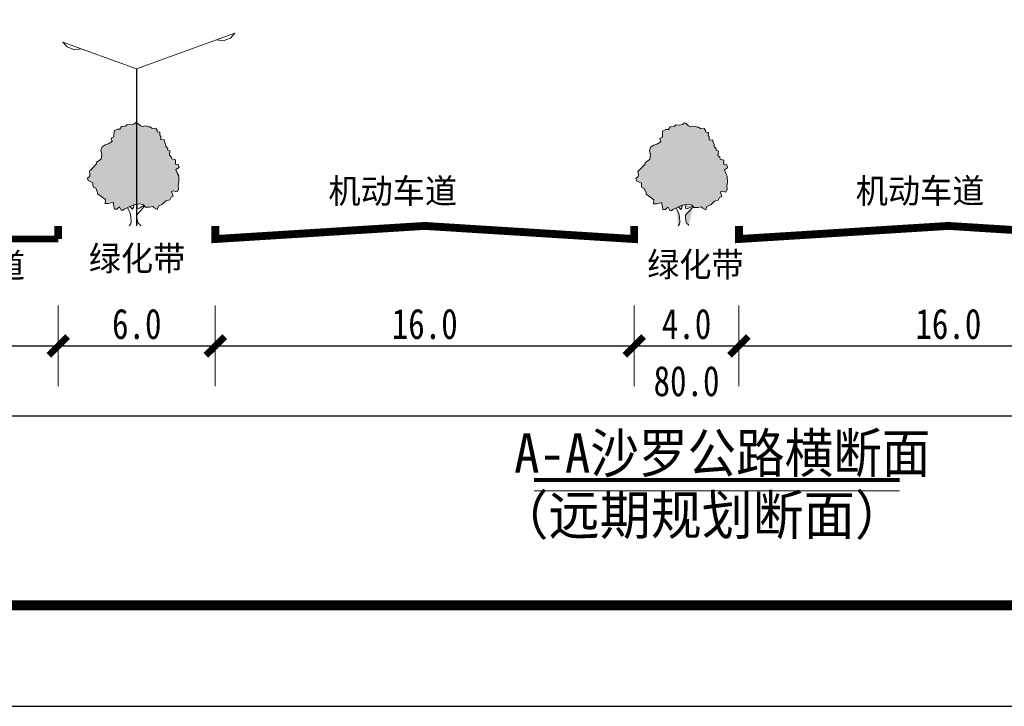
# Model space of a CAD drawing. Extents: x 38389316 to 38391210, y 2479116 to 2480544.
# Tile 2 of 68: x 38389450 to 38389596, y 2479219 to 2479321. Entities that reach past the tile are written whole.
import ezdxf
from ezdxf.enums import TextEntityAlignment as Align

# ---------------------------------------------------------------- set-up
doc = ezdxf.new("R2010")
doc.units = 0
doc.header["$LTSCALE"] = 2
doc.layers.get('0').update_dxf_attribs({"linetype": 'CONTINUOUS', "lineweight": 9})
doc.layers.get('Defpoints').update_dxf_attribs({"linetype": 'CONTINUOUS', "lineweight": 9})
doc.layers.add('DM-横断面', color=7, linetype='CONTINUOUS', lineweight=9)
for name, color, linetype in [('GCD', 8, 'CONTINUOUS'), ('PUB_TITLE', 4, 'CONTINUOUS'), ('修改', 6, 'CONTINUOUS'), ('图例', 3, 'CONTINUOUS'), ('远期红线', 30, 'CONTINUOUS')]:
    doc.layers.add(name, color=color, linetype=linetype)
doc.styles.add('DIMST', font='txt', dxfattribs={"width": 0.8})
doc.dimstyles.new('ISO-25', dxfattribs={"dimtxt": 3.5, "dimasz": 2.5, "dimexe": 1.25, "dimexo": 0.625, "dimtad": 1, "dimtxsty": 'Standard', "dimblk": 'ARCHTICK', "dimcen": 2.5, "dimadec": 0, "dimazin": 0, "dimtfac": 1, "dimtmove": 0, "dimatfit": 3, "dimfxl": 1, "dimarcsym": 0})

# ---------------------------------------------------------------- blocks, each defined once
blk = doc.blocks.new('路灯')
for p, q in [((-0.008, 5.999), (3.751, 7.367)), ((3.585, 7.179), (3.304, 7.076)), ((3.751, 7.367), (3.585, 7.179)), ((-2.827, 7.025), (-0.008, 5.999)), ((-2.662, 6.837), (-2.827, 7.025)), ((-2.38, 6.734), (-2.662, 6.837)), ((-2.133, 6.772), (-2.38, 6.734)), ((3.304, 7.076), (3.056, 7.114))]:
    blk.add_line(p, q)
at = {"const_width": 0.05}
blk.add_lwpolyline([(-0.008, 0), (-0.008, 5.999)], dxfattribs=at)
at = {"color": 0}
blk.add_lwpolyline([(-1.372, 2.884), (-1.325, 3.022), (-1.208, 3.102), (-1.09, 3.131), (-0.942, 3.23), (-0.974, 3.359), (-0.876, 3.408), (-0.866, 3.635), (-0.741, 3.695), (-0.642, 3.696), (-0.584, 3.795), (-0.427, 3.815), (-0.369, 3.875), (-0.22, 3.865), (-0.113, 3.885), (-0.035, 3.956), (0.027, 3.926), (0.126, 3.839), (0.205, 3.801), (0.362, 3.83), (0.449, 3.783), (0.508, 3.792), (0.579, 3.733), (0.607, 3.725), (0.725, 3.735), (0.776, 3.656), (0.777, 3.589), (0.883, 3.579), (0.876, 3.472), (0.915, 3.413), (0.916, 3.295), (1.043, 3.296), (1.063, 3.218), (1.095, 3.128), (1.104, 3.05), (1.183, 2.963), (1.175, 2.904), (1.262, 2.874), (1.244, 2.708), (1.315, 2.639), (1.335, 2.56), (1.473, 2.522), (1.474, 2.356), (1.581, 2.346), (1.613, 2.228), (1.495, 2.16), (1.544, 2.02), (1.604, 1.914), (1.606, 1.666), (1.579, 1.54), (1.599, 1.411), (1.541, 1.304), (1.392, 1.342), (1.325, 1.31), (1.394, 1.134), (1.307, 1.094), (1.257, 0.995), (1.112, 0.955), (0.983, 0.836), (0.827, 0.756), (0.78, 0.63), (0.67, 0.688), (0.611, 0.746), (0.485, 0.714), (0.327, 0.713), (0.256, 0.811), (0.11, 0.849), (-0.109, 0.808), (-0.285, 0.728), (-0.481, 0.639), (-0.52, 0.608), (-0.598, 0.599), (-0.658, 0.725), (-0.764, 0.645), (-0.854, 0.636), (-0.884, 0.813), (-0.904, 0.911), (-1.081, 0.851), (-1.21, 0.858), (-1.2, 1.007), (-1.318, 1.093), (-1.496, 1.221), (-1.497, 1.28), (-1.568, 1.445), (-1.656, 1.484), (-1.676, 1.543), (-1.676, 1.652), (-1.854, 1.729), (-1.886, 1.827), (-1.796, 1.907), (-1.788, 1.966), (-1.809, 2.095), (-1.72, 2.182), (-1.536, 2.372), (-1.537, 2.439), (-1.361, 2.55), (-1.331, 2.747)], close=True, dxfattribs=at)
for points in [[(-0.254, 0.728), (-0.206, 0.681), (-0.175, 0.642), (-0.128, 0.709), (-0.109, 0.808)], [(0.02, 0.809), (0.01, 0.711), (0.022, 0.671), (0.1, 0.672), (0.268, 0.783)], [(-0.29, 0), (-0.221, 0.08), (-0.21, 0.17), (-0.223, 0.346), (-0.252, 0.492), (-0.352, 0.699)], [(0.151, 0), (0.116, 0.054), (0.057, 0.102), (0.025, 0.2), (0.004, 0.348), (0.004, 0.427), (0.082, 0.515), (0.179, 0.614), (0.218, 0.664), (0.296, 0.752)]]:
    blk.add_lwpolyline(points, dxfattribs=at)
blk = doc.blocks.new('尺寸线1')
for p, q in [((0, 120), (0, -120)), ((-60, 0), (60, 0))]:
    blk.add_line(p, q)
at = {"const_width": 20}
blk.add_lwpolyline([(-28, -28), (28, 28)], dxfattribs=at)
blk = doc.blocks.new('*D38')
at = {"layer": 'Defpoints', "color": 0, "transparency": 16777216}
for p in [(434.47, 684.54), (463.63, 684.54), (463.63, 684.54)]:
    blk.add_point(p, dxfattribs=at)
at = {"layer": 'DM-横断面', "color": 0, "lineweight": -2, "transparency": 16777216}
blk.add_line((434.52, 684.54), (463.58, 684.54), dxfattribs=at)
at = {"layer": 'DM-横断面', "color": 0, "lineweight": -2, "transparency": 16777216, "xscale": 0.05, "yscale": 0.05, "zscale": 0.05, "rotation": 180}
blk.add_blockref('尺寸线1', (434.47, 684.54), dxfattribs=at)
at = {"layer": 'DM-横断面', "color": 0, "lineweight": -2, "transparency": 16777216, "xscale": 0.05, "yscale": 0.05, "zscale": 0.05}
blk.add_blockref('尺寸线1', (463.63, 684.54), dxfattribs=at)
at = {"layer": 'DM-横断面', "color": 0, "transparency": 16777216, "insert": (449.05, 687.79), "char_height": 4.5, "attachment_point": 5, "style": 'DIMST'}
blk.add_mtext('7.5', dxfattribs=at)
blk = doc.blocks.new('*D39')
at = {"layer": 'Defpoints', "color": 0, "transparency": 16777216}
for p in [(463.63, 684.54), (486.96, 684.54), (486.96, 684.54)]:
    blk.add_point(p, dxfattribs=at)
at = {"layer": 'DM-横断面', "color": 0, "lineweight": -2, "transparency": 16777216}
blk.add_line((463.68, 684.54), (486.91, 684.54), dxfattribs=at)
at = {"layer": 'DM-横断面', "color": 0, "lineweight": -2, "transparency": 16777216, "xscale": 0.05, "yscale": 0.05, "zscale": 0.05, "rotation": 180}
blk.add_blockref('尺寸线1', (463.63, 684.54), dxfattribs=at)
at = {"layer": 'DM-横断面', "color": 0, "lineweight": -2, "transparency": 16777216, "xscale": 0.05, "yscale": 0.05, "zscale": 0.05}
blk.add_blockref('尺寸线1', (486.96, 684.54), dxfattribs=at)
at = {"layer": 'DM-横断面', "color": 0, "transparency": 16777216, "insert": (475.3, 687.79), "char_height": 4.5, "attachment_point": 5, "style": 'DIMST'}
blk.add_mtext('6.0', dxfattribs=at)
blk = doc.blocks.new('*D40')
at = {"layer": 'Defpoints', "color": 0, "transparency": 16777216}
for p in [(486.96, 684.54), (549.17, 684.54), (549.17, 684.54)]:
    blk.add_point(p, dxfattribs=at)
at = {"layer": 'DM-横断面', "color": 0, "lineweight": -2, "transparency": 16777216}
blk.add_line((487.01, 684.54), (549.12, 684.54), dxfattribs=at)
at = {"layer": 'DM-横断面', "color": 0, "lineweight": -2, "transparency": 16777216, "xscale": 0.05, "yscale": 0.05, "zscale": 0.05, "rotation": 180}
blk.add_blockref('尺寸线1', (486.96, 684.54), dxfattribs=at)
at = {"layer": 'DM-横断面', "color": 0, "lineweight": -2, "transparency": 16777216, "xscale": 0.05, "yscale": 0.05, "zscale": 0.05}
blk.add_blockref('尺寸线1', (549.17, 684.54), dxfattribs=at)
at = {"layer": 'DM-横断面', "color": 0, "transparency": 16777216, "insert": (518.06, 687.79), "char_height": 4.5, "attachment_point": 5, "style": 'DIMST'}
blk.add_mtext('16.0', dxfattribs=at)
blk = doc.blocks.new('*D41')
at = {"layer": 'Defpoints', "color": 0, "transparency": 16777216}
for p in [(549.17, 684.54), (564.72, 684.54), (564.72, 684.54)]:
    blk.add_point(p, dxfattribs=at)
at = {"layer": 'DM-横断面', "color": 0, "lineweight": -2, "transparency": 16777216}
blk.add_line((549.22, 684.54), (564.67, 684.54), dxfattribs=at)
at = {"layer": 'DM-横断面', "color": 0, "lineweight": -2, "transparency": 16777216, "xscale": 0.05, "yscale": 0.05, "zscale": 0.05, "rotation": 180}
blk.add_blockref('尺寸线1', (549.17, 684.54), dxfattribs=at)
at = {"layer": 'DM-横断面', "color": 0, "lineweight": -2, "transparency": 16777216, "xscale": 0.05, "yscale": 0.05, "zscale": 0.05}
blk.add_blockref('尺寸线1', (564.72, 684.54), dxfattribs=at)
at = {"layer": 'DM-横断面', "color": 0, "transparency": 16777216, "insert": (556.94, 687.79), "char_height": 4.5, "attachment_point": 5, "style": 'DIMST'}
blk.add_mtext('4.0', dxfattribs=at)
blk = doc.blocks.new('*D42')
at = {"layer": 'Defpoints', "color": 0, "transparency": 16777216}
for p in [(564.72, 684.54), (626.93, 684.54), (626.93, 684.54)]:
    blk.add_point(p, dxfattribs=at)
at = {"layer": 'DM-横断面', "color": 0, "lineweight": -2, "transparency": 16777216}
blk.add_line((564.77, 684.54), (626.88, 684.54), dxfattribs=at)
at = {"layer": 'DM-横断面', "color": 0, "lineweight": -2, "transparency": 16777216, "xscale": 0.05, "yscale": 0.05, "zscale": 0.05, "rotation": 180}
blk.add_blockref('尺寸线1', (564.72, 684.54), dxfattribs=at)
at = {"layer": 'DM-横断面', "color": 0, "lineweight": -2, "transparency": 16777216, "xscale": 0.05, "yscale": 0.05, "zscale": 0.05}
blk.add_blockref('尺寸线1', (626.93, 684.54), dxfattribs=at)
at = {"layer": 'DM-横断面', "color": 0, "transparency": 16777216, "insert": (595.82, 687.79), "char_height": 4.5, "attachment_point": 5, "style": 'DIMST'}
blk.add_mtext('16.0', dxfattribs=at)
blk = doc.blocks.new('*D45')
at = {"layer": 'Defpoints', "color": 0, "transparency": 16777216}
for p in [(401.42, 674.16), (712.46, 674.16), (712.46, 674.16)]:
    blk.add_point(p, dxfattribs=at)
at = {"layer": 'DM-横断面', "color": 0, "lineweight": -2, "transparency": 16777216}
blk.add_line((401.47, 674.16), (712.41, 674.16), dxfattribs=at)
at = {"layer": 'DM-横断面', "color": 0, "lineweight": -2, "transparency": 16777216, "xscale": 0.05, "yscale": 0.05, "zscale": 0.05, "rotation": 180}
blk.add_blockref('尺寸线1', (401.42, 674.16), dxfattribs=at)
at = {"layer": 'DM-横断面', "color": 0, "lineweight": -2, "transparency": 16777216, "xscale": 0.05, "yscale": 0.05, "zscale": 0.05}
blk.add_blockref('尺寸线1', (712.46, 674.16), dxfattribs=at)
at = {"layer": 'DM-横断面', "color": 0, "transparency": 16777216, "insert": (556.94, 679.29), "char_height": 4.5, "attachment_point": 5, "style": 'DIMST'}
blk.add_mtext('80.0', dxfattribs=at)
blk = doc.blocks.new('道路树')
at = {"color": 0}
blk.add_lwpolyline([(-1.372, 2.884), (-1.325, 3.022), (-1.208, 3.102), (-1.09, 3.131), (-0.942, 3.23), (-0.974, 3.359), (-0.876, 3.408), (-0.866, 3.635), (-0.741, 3.695), (-0.642, 3.696), (-0.584, 3.795), (-0.427, 3.815), (-0.369, 3.875), (-0.22, 3.865), (-0.113, 3.885), (-0.035, 3.956), (0.027, 3.926), (0.126, 3.839), (0.205, 3.801), (0.362, 3.83), (0.449, 3.783), (0.508, 3.792), (0.579, 3.733), (0.607, 3.725), (0.725, 3.735), (0.776, 3.656), (0.777, 3.589), (0.883, 3.579), (0.876, 3.472), (0.915, 3.413), (0.916, 3.295), (1.043, 3.296), (1.063, 3.218), (1.095, 3.128), (1.104, 3.05), (1.183, 2.963), (1.175, 2.904), (1.262, 2.874), (1.244, 2.708), (1.315, 2.639), (1.335, 2.56), (1.473, 2.522), (1.474, 2.356), (1.581, 2.346), (1.613, 2.228), (1.495, 2.16), (1.544, 2.02), (1.604, 1.914), (1.606, 1.666), (1.579, 1.54), (1.599, 1.411), (1.541, 1.304), (1.392, 1.342), (1.325, 1.31), (1.394, 1.134), (1.307, 1.094), (1.257, 0.995), (1.112, 0.955), (0.983, 0.836), (0.827, 0.756), (0.78, 0.63), (0.67, 0.688), (0.611, 0.746), (0.485, 0.714), (0.327, 0.713), (0.256, 0.811), (0.11, 0.849), (-0.109, 0.808), (-0.285, 0.728), (-0.481, 0.639), (-0.52, 0.608), (-0.598, 0.599), (-0.658, 0.725), (-0.764, 0.645), (-0.854, 0.636), (-0.884, 0.813), (-0.904, 0.911), (-1.081, 0.851), (-1.21, 0.858), (-1.2, 1.007), (-1.318, 1.093), (-1.496, 1.221), (-1.497, 1.28), (-1.568, 1.445), (-1.656, 1.484), (-1.676, 1.543), (-1.676, 1.652), (-1.854, 1.729), (-1.886, 1.827), (-1.796, 1.907), (-1.788, 1.966), (-1.809, 2.095), (-1.72, 2.182), (-1.536, 2.372), (-1.537, 2.439), (-1.361, 2.55), (-1.331, 2.747)], close=True, dxfattribs=at)
for points in [[(-0.254, 0.728), (-0.206, 0.681), (-0.175, 0.642), (-0.128, 0.709), (-0.109, 0.808)], [(0.02, 0.809), (0.01, 0.711), (0.022, 0.671), (0.1, 0.672), (0.268, 0.783)], [(-0.279, 0.012), (-0.221, 0.08), (-0.21, 0.17), (-0.223, 0.346), (-0.252, 0.492), (-0.352, 0.699)], [(0.136, 0.024), (0.116, 0.054), (0.057, 0.102), (0.025, 0.2), (0.004, 0.348), (0.004, 0.427), (0.082, 0.515), (0.179, 0.614), (0.218, 0.664), (0.296, 0.752)]]:
    blk.add_lwpolyline(points, dxfattribs=at)
blk = doc.blocks.new('A$C36B43F05')
at = {"layer": 'PUB_TITLE'}
blk.add_lwpolyline([(0, 0), (126150, 0), (126150, 178350), (0, 178350)], close=True, dxfattribs=at)
at = {"layer": 'PUB_TITLE', "const_width": 150}
blk.add_lwpolyline([(1500, 1500), (124650, 1500), (124650, 174600), (1500, 174600)], close=True, dxfattribs=at)
blk = doc.blocks.new('A$C25026723')
at = {"layer": '修改'}
blk.add_blockref('A$C36B43F05', (0, 0), dxfattribs=at)
blk = doc.blocks.new('A-A-1')
h = blk.add_hatch(color=94)
h.dxf.hatch_style = 1
h.paths.add_polyline_path([(475.26, 717.7), (475.16, 717.75), (474.86, 717.47), (474.44, 717.39), (473.86, 717.43), (473.64, 717.2), (473.03, 717.12), (472.8, 716.74), (472.42, 716.73), (471.93, 716.5), (471.89, 715.61), (471.51, 715.43), (471.63, 714.93), (471.06, 714.54), (470.6, 714.43), (470.14, 714.12), (469.96, 713.58), (470.12, 713.05), (470.01, 712.28), (469.32, 711.85), (469.32, 711.59), (468.61, 710.85), (468.26, 710.51), (468.37, 709.83), (467.96, 709.47), (468.09, 709.09), (468.78, 708.79), (468.78, 708.36), (468.86, 708.13), (469.2, 707.98), (469.62, 707.01), (470.17, 706.62), (470.63, 706.28), (470.59, 705.7), (471.1, 705.67), (471.78, 705.91), (471.86, 705.53), (471.97, 704.84), (472.32, 704.88), (472.74, 705.18), (472.97, 704.7), (473.27, 704.73), (473.43, 704.85), (474.19, 705.2), (474.87, 705.51), (475.26, 705.58)])
h.paths.add_polyline_path([(481.11, 710.76), (481.57, 711.03), (481.44, 711.49), (481.03, 711.53), (481.02, 712.17), (480.49, 712.32), (480.41, 712.62), (480.13, 712.9), (480.2, 713.54), (479.86, 713.66), (479.9, 713.89), (479.59, 714.22), (479.55, 714.53), (479.32, 715.18), (478.86, 715.18), (478.86, 715.64), (478.7, 715.86), (478.73, 716.28), (478.32, 716.32), (478.31, 716.58), (478.11, 716.89), (477.59, 716.84), (477.27, 717.11), (477.04, 717.07), (476.7, 717.26), (476.09, 717.14), (475.79, 717.29), (475.4, 717.63), (475.26, 717.7), (475.26, 705.58), (475.72, 705.67), (476.58, 705.44), (476.45, 705.3), (476.57, 705.14), (477.18, 705.14), (477.67, 705.27), (477.9, 705.04), (478.33, 704.81), (478.51, 705.31), (479.12, 705.62), (479.62, 706.08), (480.18, 706.24), (480.38, 706.62), (480.72, 706.78), (480.45, 707.46), (480.71, 707.58), (481.29, 707.44), (481.51, 707.85), (481.43, 708.35), (481.54, 708.85), (481.53, 709.81), (481.3, 710.22)])
at = {"layer": 'GCD', "linetype": 'Continuous'}
h = blk.add_hatch(color=94, dxfattribs=at)
edge = h.paths.add_edge_path(flags=17)
edge.add_line((556.84, 705.46), (556.8, 705.08))
edge.add_line((556.8, 705.08), (556.85, 704.93))
edge.add_line((556.85, 704.93), (557.15, 704.93))
edge.add_line((557.15, 704.93), (557.8, 705.36))
edge = h.paths.add_edge_path(flags=16)
edge.add_line((555.77, 705.15), (555.96, 704.97))
edge.add_line((555.96, 704.97), (556.08, 704.81))
edge.add_line((556.08, 704.81), (556.27, 705.08))
edge.add_line((556.27, 705.08), (556.34, 705.46))
edge = h.paths.add_edge_path()
edge.add_line((557.29, 702.41), (557.21, 702.53))
edge.add_line((557.21, 702.53), (556.98, 702.71))
edge.add_line((556.98, 702.71), (556.86, 703.1))
edge.add_line((556.86, 703.1), (556.78, 703.67))
edge.add_line((556.78, 703.67), (556.78, 703.98))
edge.add_line((556.78, 703.98), (557.08, 704.32))
edge.add_line((557.08, 704.32), (557.46, 704.71))
edge.add_line((557.46, 704.71), (557.61, 704.9))
edge.add_line((557.61, 704.9), (557.91, 705.24))
edge = h.paths.add_edge_path()
edge.add_line((555.68, 702.37), (555.9, 702.63))
edge.add_line((555.9, 702.63), (555.94, 702.98))
edge.add_line((555.94, 702.98), (555.89, 703.67))
edge.add_line((555.89, 703.67), (555.78, 704.23))
edge.add_line((555.78, 704.23), (555.39, 705.04))
h.paths.add_polyline_path([(551.43, 713.53), (551.61, 714.07), (552.07, 714.38), (552.52, 714.49), (553.1, 714.88), (552.97, 715.38), (553.36, 715.57), (553.39, 716.45), (553.88, 716.69), (554.26, 716.69), (554.49, 717.07), (555.1, 717.15), (555.33, 717.39), (555.91, 717.35), (556.32, 717.43), (556.62, 717.7), (556.87, 717.58), (557.25, 717.25), (557.56, 717.1), (558.17, 717.21), (558.51, 717.03), (558.74, 717.06), (559.01, 716.84), (559.12, 716.8), (559.58, 716.84), (559.78, 716.54), (559.78, 716.27), (560.2, 716.23), (560.17, 715.82), (560.32, 715.59), (560.32, 715.13), (560.82, 715.14), (560.89, 714.83), (561.02, 714.48), (561.05, 714.18), (561.36, 713.84), (561.33, 713.61), (561.67, 713.49), (561.6, 712.85), (561.87, 712.58), (561.95, 712.27), (562.49, 712.12), (562.49, 711.48), (562.91, 711.44), (563.03, 710.98), (562.57, 710.72), (562.76, 710.17), (563, 709.76), (563, 708.8), (562.9, 708.31), (562.98, 707.81), (562.75, 707.39), (562.17, 707.54), (561.91, 707.42), (562.18, 706.73), (561.84, 706.57), (561.65, 706.19), (561.08, 706.03), (560.58, 705.57), (559.98, 705.26), (559.79, 704.77), (559.37, 704.99), (559.14, 705.22), (558.65, 705.1), (558.03, 705.09), (557.76, 705.47), (557.19, 705.62), (556.34, 705.46), (555.65, 705.15), (554.89, 704.81), (554.74, 704.68), (554.43, 704.65), (554.2, 705.14), (553.79, 704.83), (553.44, 704.79), (553.33, 705.48), (553.25, 705.86), (552.56, 705.63), (552.06, 705.66), (552.1, 706.24), (551.64, 706.57), (550.94, 707.07), (550.94, 707.3), (550.66, 707.94), (550.32, 708.09), (550.25, 708.32), (550.24, 708.74), (549.55, 709.04), (549.43, 709.42), (549.78, 709.73), (549.81, 709.96), (549.73, 710.46), (550.07, 710.8), (550.79, 711.54), (550.79, 711.8), (551.47, 712.24), (551.59, 713)])
at = {"layer": 'DM-横断面'}
blk.add_line((434.47, 700.42), (463.63, 700.42), dxfattribs=at)
at = {"layer": 'DM-横断面', "linetype": 'Continuous'}
blk.add_line((534.29, 663), (588.58, 663), dxfattribs=at)
at = {"layer": 'DM-横断面'}
blk.add_lwpolyline([(463.63, 702.37, 0, 0, 0), (463.63, 702.37, 1.17, 1.17, 0), (463.63, 702.37, 1.17, 1.17, 0), (463.63, 700.42, 1.17, 1.17, 0), (463.63, 700.42, 1.17, 1.17, 0), (463.63, 702.37, 0, 0, 0), (486.96, 702.37, 1.17, 1.17, 0), (486.96, 700.42, 1.17, 1.17, 0), (518.06, 702.37, 1.17, 1.17, 0), (549.17, 700.42, 1.17, 1.17, 0), (549.17, 702.37, 0, 0, 0), (564.72, 702.37, 1.17, 1.17, 0), (564.72, 700.42, 1.17, 1.17, 0), (595.82, 702.37, 1.17, 1.17, 0), (626.93, 700.42, 1.17, 1.17, 0), (626.93, 702.37, 0, 0, 0), (650.26, 702.37, 1.17, 1.17, 0), (650.26, 702.37, 1.17, 1.17, 0), (650.26, 702.37, 1.17, 1.17, 0), (650.26, 702.37, 1.17, 1.17, 0), (650.26, 702.37, 0, 0, 0), (650.26, 702.37, 0, 0, 0)], format="xyseb", dxfattribs=at)
at = {"layer": 'DM-横断面', "const_width": 0.972}
blk.add_lwpolyline([(463.63, 700.42), (463.63, 700.42), (434.47, 700.42)], dxfattribs=at)
at = {"layer": 'DM-横断面', "linetype": 'Continuous', "const_width": 0.583, "flags": 128}
blk.add_lwpolyline([(534.29, 664.63), (588.58, 664.63)], dxfattribs=at)
at = {"layer": 'DM-横断面'}
for name, p, xscale, yscale, zscale in [('路灯', (475.3, 702.37), 3.888000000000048, 3.888000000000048, 3.888000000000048), ('道路树', (556.76, 702.32), 3.888000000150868, 3.888000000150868, 3.888000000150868)]:
    blk.add_blockref(name, p, dxfattribs=dict(at, xscale=xscale, yscale=yscale, zscale=zscale))
for s, height, p in [('机动车道', 3.674, (513.31, 707.56)), ('机动车道', 3.674, (591.62, 707.58)), ('绿化带', 3.674, (475.34, 697.54)), ('绿化带', 3.674, (558.26, 696.64)), ('辅助车道', 3.674, (449.16, 696.5)), ('（远期规划断面）', 5.832, (559.19, 659.42))]:
    blk.add_text(s, height=height, dxfattribs=at).set_placement(p, align=Align.MIDDLE_CENTER)
at = {"layer": 'DM-横断面', "width": 0.951434}
blk.add_text('A-A沙罗公路横断面', height=5.832, dxfattribs=at).set_placement((562.24, 668.62), align=Align.MIDDLE_CENTER)
at = {"layer": 'DM-横断面'}
for base, p1, p2, text, override, picture, middle in [((463.63, 684.54), (434.47, 684.54), (463.63, 684.54), '7.5', {"dimscale": 1, "dimtxt": 4.5, "dimasz": 0.05, "dimexe": 0, "dimexo": 0, "dimgap": 1, "dimtad": 1, "dimjust": 0, "dimtih": 0, "dimtoh": 0, "dimdec": 1, "dimlfac": 1, "dimdsep": 46, "dimtxsty": 'DIMST', "dimblk": '尺寸线1', "dimsah": 0, "dimtsz": 0, "dimcen": 0, "dimdle": 1, "dimse1": 0, "dimse2": 0, "dimsd1": 0, "dimsd2": 0, "dimtol": 0, "dimtix": 1, "dimtofl": 1, "dimtmove": 2, "dimatfit": 3}, '*D38', (449.05, 687.79)), ((486.96, 684.54), (463.63, 684.54), (486.96, 684.54), '6.0', {"dimtxt": 4.5, "dimasz": 0.05, "dimexe": 0, "dimexo": 0, "dimgap": 1, "dimdec": 1, "dimdsep": 46, "dimtxsty": 'DIMST', "dimblk": '尺寸线1', "dimcen": 0, "dimdle": 1, "dimtix": 1, "dimtmove": 2}, '*D39', (475.3, 687.79)), ((549.17, 684.54), (486.96, 684.54), (549.17, 684.54), '16.0', {"dimtxt": 4.5, "dimasz": 0.05, "dimexe": 0, "dimexo": 0, "dimgap": 1, "dimdec": 1, "dimdsep": 46, "dimtxsty": 'DIMST', "dimblk": '尺寸线1', "dimcen": 0, "dimdle": 1, "dimtix": 1, "dimtmove": 2}, '*D40', (518.06, 687.79)), ((564.72, 684.54), (549.17, 684.54), (564.72, 684.54), '4.0', {"dimtxt": 4.5, "dimasz": 0.05, "dimexe": 0, "dimexo": 0, "dimgap": 1, "dimdec": 1, "dimdsep": 46, "dimtxsty": 'DIMST', "dimblk": '尺寸线1', "dimcen": 0, "dimdle": 1, "dimtix": 1, "dimtmove": 2}, '*D41', (556.94, 687.79)), ((626.93, 684.54), (564.72, 684.54), (626.93, 684.54), '16.0', {"dimtxt": 4.5, "dimasz": 0.05, "dimexe": 0, "dimexo": 0, "dimgap": 1, "dimdec": 1, "dimdsep": 46, "dimtxsty": 'DIMST', "dimblk": '尺寸线1', "dimcen": 0, "dimdle": 1, "dimtix": 1, "dimtmove": 2}, '*D42', (595.82, 687.79)), ((712.46, 674.16), (401.42, 674.16), (712.46, 674.16), '80.0', {"dimtxt": 4.5, "dimasz": 0.05, "dimexe": 0, "dimexo": 0, "dimgap": 1, "dimdec": 1, "dimdsep": 46, "dimtxsty": 'DIMST', "dimblk": '尺寸线1', "dimcen": 0, "dimdle": 1, "dimtix": 1, "dimtmove": 2}, '*D45', (556.94, 679.29))]:
    dim = blk.add_linear_dim(base=base, p1=p1, p2=p2, text=text, dimstyle='ISO-25', override=override, dxfattribs=at)
    dim.commit()
    dim.dimension.update_dxf_attribs({"geometry": picture, "text_midpoint": middle, "dimtype": 128})

msp = doc.modelspace()

# ---------------------------------------------------------------- block references
at = {"layer": '图例'}
msp.add_blockref('A-A-1', (38388992.268, 2478587.808), dxfattribs=at)
at = {"layer": '远期红线', "linetype": 'ByBlock', "xscale": 0.01000002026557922, "yscale": 0.01000002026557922, "zscale": 0.01, "rotation": 90}
msp.add_blockref('A$C25026723', (38391099.475, 2479218.811), dxfattribs=at)

doc.saveas('drawing.dxf')
